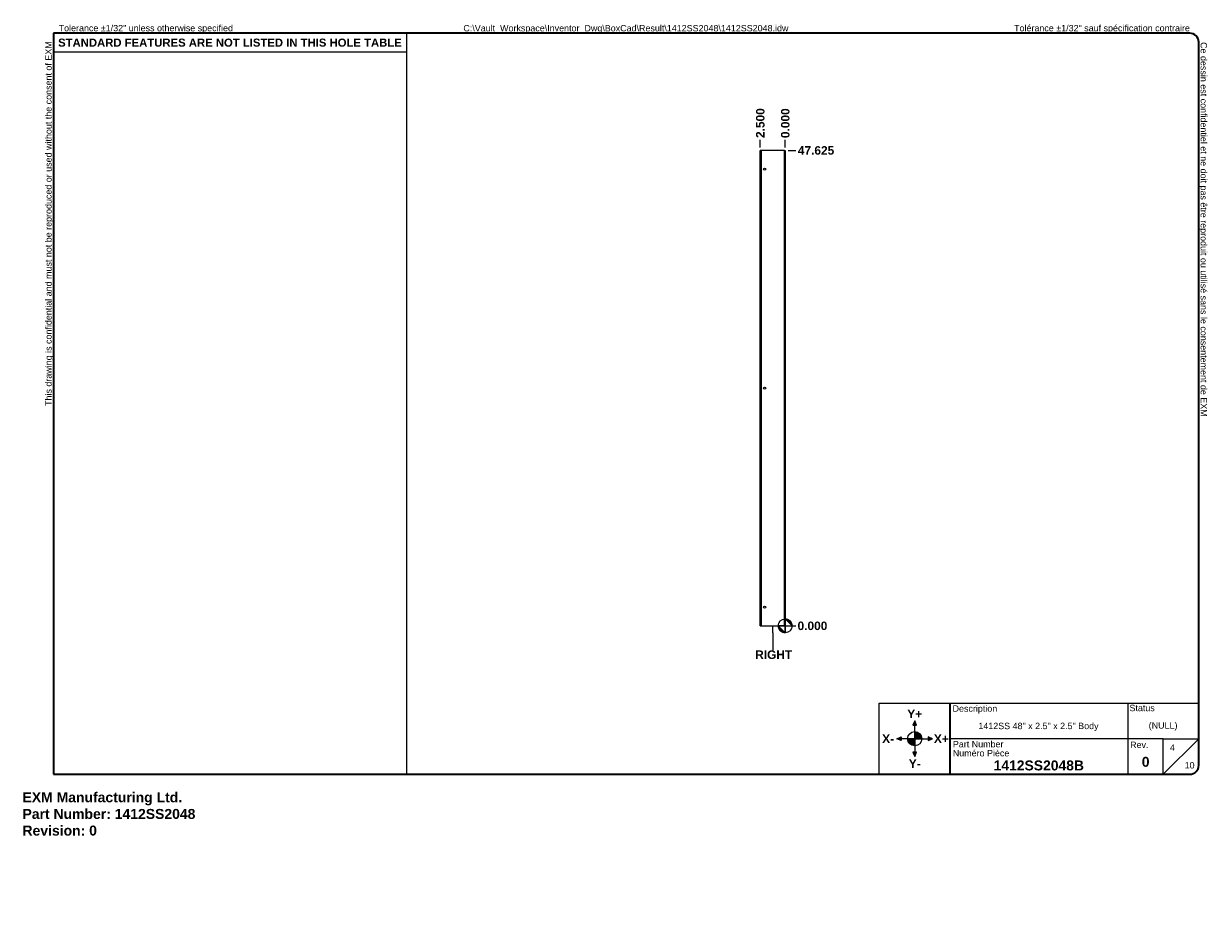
# Model space of a CAD drawing. Header units: inches. Extents: x 0 to 119, y -11 to 77.
import ezdxf

# ---------------------------------------------------------------- set-up
doc = ezdxf.new("R2010")
doc.units = ezdxf.units.IN
doc.header["$LTSCALE"] = 7.111111
doc.header["$MEASUREMENT"] = 0
doc.layers.get('0').update_dxf_attribs({"lineweight": 25})
for name, color, linetype, lineweight in [('Dimensions(ANSI)', 7, 'Continuous', 25), ('Sketch Geometry(ANSI)', 7, 'Continuous', 25), ('Symbols(ANSI)', 7, 'Continuous', 25), ('Visible Edges(ANSI)', 7, 'Continuous', 25), ('Visible Tangent Edges(ANSI)', 7, 'Continuous', 25)]:
    doc.layers.add(name, color=color, linetype=linetype, lineweight=lineweight)
doc.layers.add('Hatch', color=179, linetype='Continuous', lineweight=9, true_color=0x1e1e47)
doc.styles.add('Current-ANSI', font='arial.ttf')
doc.styles.add('Dimension-ANSI', font='arialbd.ttf')
doc.styles.get("Standard").update_dxf_attribs({"font": 'arialbd.ttf'})
doc.styles.add('Text Style44', font='arialbd.ttf')
doc.dimstyles.new('INCH-ANSI', dxfattribs={"dimscale": 7.111111, "dimtxt": 0.12, "dimasz": 0.098425, "dimexe": 0.04, "dimexo": 0.04, "dimgap": 0.031496, "dimtad": 0, "dimtih": 1, "dimtoh": 1, "dimdec": 3, "dimzin": 0, "dimdsep": 46, "dimtxsty": 'Dimension-ANSI', "dimcen": 0.09, "dimdle": 0.312, "dimclrd": 179, "dimclre": 179, "dimclrt": 7, "dimadec": 1, "dimazin": 0, "dimtfac": 1, "dimtdec": 3, "dimtofl": 0, "dimtmove": 0, "dimatfit": 3, "dimfxl": 1, "dimtolj": 1, "dimtzin": 4, "dimlwd": 25, "dimlwe": 25, "dimarcsym": 0})
doc.dimstyles.new('INCH-ANSI-VERTICAL', dxfattribs={"dimscale": 7.111111, "dimtxt": 0.12, "dimasz": 0.098425, "dimexe": 0.04, "dimexo": 0.04, "dimgap": 0.031496, "dimtad": 0, "dimtih": 1, "dimtoh": 1, "dimdec": 3, "dimzin": 0, "dimdsep": 46, "dimtxsty": 'Dimension-ANSI', "dimcen": 0.09, "dimdle": 0.312, "dimclrd": 179, "dimclre": 179, "dimclrt": 7, "dimadec": 1, "dimazin": 0, "dimtfac": 1, "dimtdec": 3, "dimtofl": 0, "dimtmove": 0, "dimatfit": 3, "dimfxl": 1, "dimtolj": 1, "dimtzin": 4, "dimlwd": 25, "dimlwe": 25, "dimarcsym": 0})

# ---------------------------------------------------------------- blocks, each defined once
blk = doc.blocks.new('Origin Indicator Symbol1')
at = {"layer": 'Dimensions(ANSI)'}
h = blk.add_hatch(color=7, dxfattribs=at)
edge = h.paths.add_edge_path(flags=0)
edge.add_line((10.74, 2.246), (10.642, 2.344))
edge.add_arc((10.74, 2.344), 0.0984, 180, 270)
h = blk.add_hatch(color=7, dxfattribs=at)
edge = h.paths.add_edge_path(flags=0)
edge.add_line((10.74, 2.442), (10.839, 2.344))
edge.add_arc((10.74, 2.344), 0.0984, 0, 90)
at = {"layer": 'Dimensions(ANSI)', "color": 7, "linetype": 'Continuous'}
for p, q in [((10.74, 2.246), (10.642, 2.344)), ((10.74, 2.442), (10.839, 2.344))]:
    blk.add_line(p, q, dxfattribs=at)
at = {"layer": 'Dimensions(ANSI)', "color": 7, "linetype": 'Continuous', "flags": 128}
for points in [[(10.74, 2.344), (10.74, 2.246), (10.642, 2.344), (10.74, 2.344)], [(10.74, 2.344), (10.642, 2.344), (10.74, 2.344), (10.74, 2.344)], [(10.74, 2.344), (10.839, 2.344), (10.74, 2.442), (10.74, 2.344)], [(10.74, 2.344), (10.74, 2.442), (10.74, 2.246), (10.74, 2.344)]]:
    blk.add_lwpolyline(points, dxfattribs=at)
at = {"layer": 'Dimensions(ANSI)', "color": 7, "linetype": 'Continuous'}
blk.add_circle((10.74, 2.344), 0.0984, dxfattribs=at)
for start, end in [(180, 270), (0, 90)]:
    blk.add_arc((10.74, 2.344), 0.0984, start, end, dxfattribs=at)
at = {"layer": 'Dimensions(ANSI)', "color": 7}
for points in [[(10.74, 2.344), (10.74, 2.246), (10.642, 2.344), (10.74, 2.344)], [(10.74, 2.344), (10.642, 2.344), (10.74, 2.344)], [(10.74, 2.344), (10.839, 2.344), (10.74, 2.442), (10.74, 2.344)], [(10.74, 2.344), (10.74, 2.442), (10.74, 2.246), (10.74, 2.344)]]:
    blk.add_solid(points, dxfattribs=at)
blk = doc.blocks.new('Borders EXM - B (Inch) - B')
at = {"layer": 'Sketch Geometry(ANSI)', "linetype": 'Continuous', "lineweight": 35}
for p, q in [((16.438, 10.692), (0.437, 10.692)), ((0.437, 10.692), (0.437, 0.255)), ((16.562, 0.38), (16.562, 10.567)), ((0.437, 0.255), (16.438, 0.255))]:
    blk.add_line(p, q, dxfattribs=at)
at = {"layer": 'Sketch Geometry(ANSI)'}
for p, q in [((5.406, 10.692), (5.406, 0.255)), ((0.437, 10.428), (5.406, 10.428))]:
    blk.add_line(p, q, dxfattribs=at)
at = {"layer": 'Sketch Geometry(ANSI)', "linetype": 'Continuous', "lineweight": 35}
for centre, start, end in [((16.438, 10.567), 0, 90), ((16.438, 0.38), 270, 0)]:
    blk.add_arc(centre, 0.125, start, end, dxfattribs=at)
at = {"layer": 'Symbols(ANSI)', "color": 7, "char_height": 0.09, "attachment_point": 7, "style": 'Current-ANSI'}
for s, insert, rotation in [('This drawing is confidential and must not be reproduced or used without the consent of EXM', (0.437, 5.442), 90), ('Ce dessin est confidentiel et ne doit pas être reproduit ou utilisé sans le consentement de EXM', (16.562, 10.567), 270)]:
    blk.add_mtext(s, dxfattribs=dict(at, insert=insert, rotation=rotation))
for s, insert in [('Tolerance ±1/32" unless otherwise specified', (0.509, 10.692)), ('Tolérance ±1/32" sauf spécification contraire', (13.963, 10.692))]:
    blk.add_mtext(s, dxfattribs=dict(at, insert=insert))
at = {"layer": 'Symbols(ANSI)', "color": 7, "insert": (2.921, 10.559), "char_height": 0.114, "width": 4.96908, "attachment_point": 5, "style": 'Dimension-ANSI'}
blk.add_mtext('\\fArial|b1|i0;{\\H0.1140;STANDARD FEATURES ARE NOT LISTED IN THIS HOLE TABLE}', dxfattribs=at)
at = {"layer": 'Symbols(ANSI)', "color": 7, "style": 'Current-ANSI'}
blk.add_attdef('FILENAME_AND_PATH_001', (6.208, 10.718), '', height=0.09, dxfattribs=at)
blk = doc.blocks.new('Title Blocks EXM-2 - ANSI B')
at = {"layer": 'Hatch'}
for points in [[(12.725, 0.94), (12.75, 0.94), (12.75, 1)], [(12.775, 0.94), (12.75, 1), (12.75, 0.94)], [(12.56, 0.75), (12.56, 0.775), (12.5, 0.75)], [(12.56, 0.75), (12.5, 0.75), (12.56, 0.725)], [(12.94, 0.75), (13, 0.75), (12.94, 0.775)], [(12.94, 0.75), (12.94, 0.725), (13, 0.75)], [(12.75, 0.56), (12.725, 0.56), (12.75, 0.5)], [(12.75, 0.56), (12.75, 0.5), (12.775, 0.56)]]:
    blk.add_hatch(color=7, dxfattribs=at).paths.add_polyline_path(points)
h = blk.add_hatch(color=7, dxfattribs=at)
edge = h.paths.add_edge_path()
edge.add_line((12.75, 0.85), (12.75, 0.75))
edge.add_line((12.75, 0.75), (12.85, 0.75))
edge.add_arc((12.75, 0.75), 0.1, 0, 90)
h = blk.add_hatch(color=7, dxfattribs=at)
edge = h.paths.add_edge_path()
edge.add_line((12.75, 0.65), (12.75, 0.75))
edge.add_line((12.75, 0.75), (12.65, 0.75))
edge.add_arc((12.75, 0.75), 0.1, 180, 270)
at = {"layer": 'Sketch Geometry(ANSI)'}
for p, q in [((12.249, 1.25), (16.749, 1.25)), ((12.249, 0.25), (12.249, 1.25)), ((15.749, 1.25), (15.749, 0.75)), ((16.749, 1.25), (16.749, 0.375)), ((12.75, 1), (12.725, 0.94)), ((12.725, 0.94), (12.775, 0.94)), ((12.75, 0.85), (12.75, 1)), ((12.775, 0.94), (12.75, 1)), ((12.75, 0.75), (12.75, 0.85)), ((12.5, 0.75), (12.56, 0.775)), ((12.65, 0.75), (12.5, 0.75)), ((12.56, 0.725), (12.5, 0.75)), ((12.56, 0.775), (12.56, 0.725)), ((12.75, 0.75), (12.65, 0.75)), ((12.75, 0.75), (12.85, 0.75)), ((12.75, 0.75), (12.75, 0.65)), ((12.85, 0.75), (13, 0.75)), ((13, 0.75), (12.94, 0.775)), ((12.94, 0.775), (12.94, 0.725)), ((12.94, 0.725), (13, 0.75)), ((15.749, 0.75), (13.249, 0.75)), ((16.249, 0.75), (15.749, 0.75)), ((15.749, 0.75), (15.749, 0.25)), ((16.249, 0.25), (16.249, 0.75)), ((16.249, 0.75), (16.749, 0.75)), ((16.249, 0.25), (16.749, 0.75)), ((12.775, 0.56), (12.725, 0.56)), ((12.725, 0.56), (12.75, 0.5)), ((12.75, 0.65), (12.75, 0.5)), ((12.75, 0.5), (12.775, 0.56)), ((13.249, 0.25), (12.249, 0.25)), ((16.624, 0.25), (13.249, 0.25))]:
    blk.add_line(p, q, dxfattribs=at)
at = {"layer": 'Sketch Geometry(ANSI)', "linetype": 'Continuous', "lineweight": 35}
blk.add_line((13.249, 0.25), (13.249, 1.25), dxfattribs=at)
at = {"layer": 'Sketch Geometry(ANSI)'}
blk.add_circle((12.75, 0.75), 0.1, dxfattribs=at)
blk.add_arc((16.624, 0.375), 0.125, 270, 0, dxfattribs=at)
at = {"layer": 'Symbols(ANSI)', "color": 7}
for s, insert, char_height, attachment_point, style in [('Description', (13.283, 1.103), 0.09, 7, 'Current-ANSI'), ('Status', (15.774, 1.137), 0.09, 7, 'Current-ANSI'), ('\\fArial|b1|i0;Y+', (12.75, 1.1), 0.12, 5, 'Dimension-ANSI'), ('\\fArial|b1|i0;X-', (12.375, 0.75), 0.12, 5, 'Dimension-ANSI'), ('\\fArial|b1|i0;X+', (13.125, 0.75), 0.12, 5, 'Dimension-ANSI'), ('Part Number', (13.287, 0.627), 0.09, 7, 'Current-ANSI'), ('Numéro Pièce', (13.286, 0.5), 0.09, 7, 'Current-ANSI'), ('\\fArial|b1|i0;Y-', (12.75, 0.4), 0.12, 5, 'Dimension-ANSI')]:
    blk.add_mtext(s, dxfattribs=dict(at, insert=insert, char_height=char_height, attachment_point=attachment_point, style=style))
at = {"layer": 'Symbols(ANSI)', "color": 7, "insert": (15.783, 0.618), "char_height": 0.09, "width": 0.25854, "attachment_point": 7, "style": 'Current-ANSI'}
blk.add_mtext('Rev.', dxfattribs=at)
at = {"layer": 'Symbols(ANSI)', "color": 7}
for tag, p, height, style in [('IDW_DESC_IAM_001', (13.646, 0.885), 0.09, 'Current-ANSI'), ('DESIGN_STATE_001', (16.045, 0.893), 0.09, 'Current-ANSI'), ('Sheet_Number_001', (16.344, 0.58), 0.09, 'Current-ANSI'), ('IDW_NAME_IAM_001', (13.861, 0.304), 0.14, 'Text Style44'), ('IDW_REV_001', (15.947, 0.355), 0.14, 'Text Style44'), ('Number_of_sheets_001', (16.551, 0.331), 0.09, 'Current-ANSI')]:
    blk.add_attdef(tag, p, '', height=height, dxfattribs=dict(at, style=style))
blk = doc.blocks.new('*D11')
at = {"layer": 'Defpoints', "color": 0, "linetype": 'Continuous', "transparency": 16777216}
for p in [(76.38, 16.67), (76.38, 16.67), (77.44, 16.67)]:
    blk.add_point(p, dxfattribs=at)
at = {"layer": 'Dimensions(ANSI)', "color": 179, "linetype": 'Continuous', "lineweight": 25, "true_color": 0x262658, "transparency": 16777216}
blk.add_line((76.66, 16.67), (77.44, 16.67), dxfattribs=at)
at = {"layer": 'Dimensions(ANSI)', "color": 7, "linetype": 'Continuous', "lineweight": 25, "transparency": 16777216, "insert": (79.1, 16.67), "char_height": 0.853, "attachment_point": 5, "style": 'Dimension-ANSI'}
blk.add_mtext('\\A1;0.000', dxfattribs=at)
blk = doc.blocks.new('*D12')
at = {"layer": 'Defpoints', "color": 0, "linetype": 'Continuous', "transparency": 16777216}
for p in [(76.38, 64.29), (77.44, 64.29), (76.38, 16.67)]:
    blk.add_point(p, dxfattribs=at)
at = {"layer": 'Dimensions(ANSI)', "color": 179, "linetype": 'Continuous', "lineweight": 25, "true_color": 0x262658, "transparency": 16777216}
blk.add_line((76.66, 64.29), (77.44, 64.29), dxfattribs=at)
at = {"layer": 'Dimensions(ANSI)', "color": 7, "linetype": 'Continuous', "lineweight": 25, "transparency": 16777216, "insert": (79.46, 64.29), "char_height": 0.853, "attachment_point": 5, "style": 'Dimension-ANSI'}
blk.add_mtext('\\A1;47.625', dxfattribs=at)
blk = doc.blocks.new('*D13')
at = {"layer": 'Defpoints', "color": 0, "linetype": 'Continuous', "transparency": 16777216}
for p in [(76.38, 65.36), (76.38, 64.29), (76.38, 64.29)]:
    blk.add_point(p, dxfattribs=at)
at = {"layer": 'Dimensions(ANSI)', "color": 179, "linetype": 'Continuous', "lineweight": 25, "true_color": 0x262658, "transparency": 16777216}
blk.add_line((76.38, 64.58), (76.38, 65.36), dxfattribs=at)
at = {"layer": 'Dimensions(ANSI)', "color": 7, "linetype": 'Continuous', "lineweight": 25, "transparency": 16777216, "insert": (76.38, 67.02), "char_height": 0.853, "attachment_point": 5, "rotation": 90, "style": 'Dimension-ANSI'}
blk.add_mtext('\\A1;0.000', dxfattribs=at)
blk = doc.blocks.new('*D14')
at = {"layer": 'Defpoints', "color": 0, "linetype": 'Continuous', "transparency": 16777216}
for p in [(73.88, 65.36), (73.88, 64.29), (76.38, 64.29)]:
    blk.add_point(p, dxfattribs=at)
at = {"layer": 'Dimensions(ANSI)', "color": 179, "linetype": 'Continuous', "lineweight": 25, "true_color": 0x262658, "transparency": 16777216}
blk.add_line((73.88, 64.58), (73.88, 65.36), dxfattribs=at)
at = {"layer": 'Dimensions(ANSI)', "color": 7, "linetype": 'Continuous', "lineweight": 25, "transparency": 16777216, "insert": (73.88, 67.03), "char_height": 0.853, "attachment_point": 5, "rotation": 90, "style": 'Dimension-ANSI'}
blk.add_mtext('\\A1;2.500', dxfattribs=at)
blk = doc.blocks.new('Datum Identifier13')
at = {"layer": 'Symbols(ANSI)', "color": 7, "linetype": 'Continuous', "lineweight": 25}
for p, q in [((10.565, 2.246), (10.565, 2.344)), ((10.565, 2.246), (10.565, 2.185)), ((10.565, 2.185), (10.565, 2.001))]:
    blk.add_line(p, q, dxfattribs=at)
at = {"layer": 'Symbols(ANSI)', "color": 7, "insert": (10.317, 1.877), "char_height": 0.12, "attachment_point": 7, "style": 'Dimension-ANSI'}
blk.add_mtext('RIGHT', dxfattribs=at)

msp = doc.modelspace()

# ---------------------------------------------------------------- linework, layer by layer
at = {"layer": 'Visible Edges(ANSI)'}
for p, q in [((73.8768, 16.6686), (73.8768, 64.2936)), ((73.9628, 64.2936), (73.8768, 64.2936)), ((76.2908, 64.2936), (73.9628, 64.2936)), ((76.2908, 64.2936), (76.3768, 64.2936)), ((76.3768, 64.2936), (76.3768, 16.6686)), ((73.8768, 16.6686), (73.9628, 16.6686)), ((73.9628, 16.6686), (76.2908, 16.6686)), ((76.2908, 16.6686), (76.3768, 16.6686))]:
    msp.add_line(p, q, dxfattribs=at)
for centre in [(74.3078, 62.4186), (74.3078, 40.4811), (74.3078, 18.5436)]:
    msp.add_circle(centre, 0.109, dxfattribs=at)
at = {"layer": 'Visible Tangent Edges(ANSI)'}
for p, q in [((73.9628, 64.2936), (73.9628, 16.6686)), ((76.2908, 16.6686), (76.2908, 64.2936))]:
    msp.add_line(p, q, dxfattribs=at)

# ---------------------------------------------------------------- block references
at = {"xscale": 7.11111111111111, "yscale": 7.11111111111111, "zscale": 7.11111111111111}
for name, p, values in [('Borders EXM - B (Inch) - B', (0, 0), {'FILENAME_AND_PATH_001': 'C:\\Vault_Workspace\\Inventor_Dwg\\BoxCad\\Result\\1412SS2048\\1412SS2048.idw'}), ('Title Blocks EXM-2 - ANSI B', (-1.325, 0.0323), {'IDW_REV_001': '0', 'Sheet_Number_001': '4', 'Number_of_sheets_001': '10', 'IDW_DESC_IAM_001': '1412SS 48" x 2.5" x 2.5" Body', 'DESIGN_STATE_001': '(NULL)', 'IDW_NAME_IAM_001': '1412SS2048B'})]:
    msp.add_blockref(name, p, dxfattribs=at).add_auto_attribs(values)
at = {"layer": 'Dimensions(ANSI)', "xscale": 7.11111111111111, "yscale": 7.11111111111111, "zscale": 7.11111111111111}
msp.add_blockref('Origin Indicator Symbol1', (0, 0), dxfattribs=at)
at = {"layer": 'Symbols(ANSI)', "xscale": 7.11111111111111, "yscale": 7.11111111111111, "zscale": 7.11111111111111}
msp.add_blockref('Datum Identifier13', (0, 0), dxfattribs=at)

# ---------------------------------------------------------------- texts
at = {"insert": (0, 0), "char_height": 1, "attachment_point": 1}
msp.add_mtext_dynamic_manual_height_columns('EXM Manufacturing Ltd.\\PPart Number: 1412SS2048\\PRevision: 0', width=6.990976, gutter_width=1, heights=[0], dxfattribs=at).dxf.set("width", 100)

# ---------------------------------------------------------------- dimensions: what is measured, and where the dimension line sits
at = {"layer": 'Dimensions(ANSI)', "color": 179, "linetype": 'Continuous', "lineweight": 25, "true_color": 0x262658}
for feature_location, offset, dtype, origin, dimstyle, picture, middle in [((73.8768, 64.2936), (0, 1.0667), 1, (76.3768, 64.2936), 'INCH-ANSI-VERTICAL', '*D14', (73.8768, 67.0315)), ((76.376782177, 64.293554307), (0, 1.0666666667), 1, (76.376782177, 64.293554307), 'INCH-ANSI-VERTICAL', '*D13', (76.376782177, 67.0213553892)), ((76.3768, 64.2936), (1.0667, 0), 0, (76.3768, 16.6686), 'INCH-ANSI', '*D12', (79.4614, 64.2936)), ((76.376782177, 16.668554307), (1.0666666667, 0), 0, (76.376782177, 16.668554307), 'INCH-ANSI', '*D11', (79.1045832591, 16.668554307))]:
    dim = msp.add_ordinate_dim(feature_location=feature_location, offset=offset, dtype=dtype, origin=origin, dimstyle=dimstyle, override={"dimgap": 0.031496, "dimtad": 0, "dimdec": 3, "dimtol": 0, "dimlim": 0, "dimtp": 0, "dimtm": 0, "dimtdec": 3}, dxfattribs=at)
    dim.commit()
    dim.dimension.update_dxf_attribs({"geometry": picture, "text_midpoint": middle})

doc.saveas('drawing.dxf')
